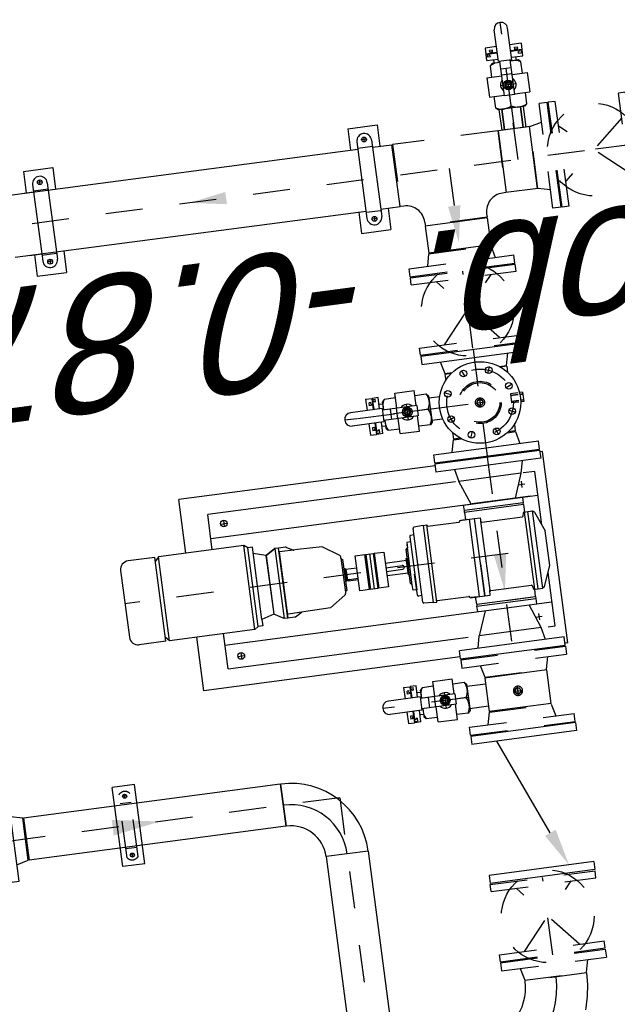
# Model space of a CAD drawing. Header units: metres. Extents: x 118052 to 118564, y 454784 to 455719.
# Tile 127 of 160: x 118518.37 to 118519.98, y 455275.05 to 455277.69. Entities that reach past the tile are written whole.
import ezdxf

# ---------------------------------------------------------------- set-up
doc = ezdxf.new("R2010")
doc.units = ezdxf.units.M
doc.header["$LTSCALE"] = 0.5
doc.linetypes.add('CENTER', pattern=[2, 1.25, -0.25, 0.25, -0.25])
doc.linetypes.add('HIDDEN', pattern=[0.375, 0.25, -0.125])
for name, color, linetype in [('0H', 6, 'CENTER'), ('0Hid', 6, 'HIDDEN'), ('0Hu1', 6, 'Continuous'), ('0Symbol', 6, 'Continuous'), ('Koningsstal VIEUWPORT', 254, 'Continuous'), ('ME_N_D_EB00----hollandia~-_-----', 135, 'Continuous'), ('ZU_N_-_AL999---LL_pvc250_zgr34__18_^200~N_-----', 7, 'Continuous')]:
    doc.layers.add(name, color=color, linetype=linetype)
doc.styles.add('tcb_isocp', font='tcb_isocp.shx')

# ---------------------------------------------------------------- blocks, each defined once
blk = doc.blocks.new('Vof100')
for p, q in [((-57.15, 0), (57.15, 0)), ((57.15, 0), (65.5, -32)), ((-65.5, -32), (-57.15, 0)), ((-110, -32), (110, -32)), ((-110, -52), (-110, -32)), ((-110, -52), (110, -52)), ((110, -52), (110, -32))]:
    blk.add_line(p, q)
blk = doc.blocks.new('B100')
for p, q in [((-57.2, 0), (57.2, 0)), ((152.5, -95.3), (152.5, -209.6))]:
    blk.add_line(p, q)
for radius in [209.7, 95.4]:
    blk.add_arc((152.5, 0), radius, 180, 270)
at = {"color": 0, "linetype": 'ByBlock'}
blk.add_arc((152.5, 0), 152.5, 180, 270, dxfattribs=at)
blk = doc.blocks.new('LD150ba')
for p, q in [((0, 142.5), (0, -142.5)), ((0, 142.5), (19, 142.5)), ((19, 142.5), (19, -142.5)), ((191, 142.5), (191, -142.5)), ((191, 142.5), (210, 142.5)), ((210, 142.5), (210, -142.5)), ((19, -75), (191, 75)), ((19, 75), (191, -75)), ((0, -142.5), (19, -142.5)), ((191, -142.5), (210, -142.5))]:
    blk.add_line(p, q)
at = {"color": 0, "linetype": 'ByBlock'}
blk.add_line((0, 0), (210, 0), dxfattribs=at)
blk.add_circle((105, 0), 125)
blk = doc.blocks.new('S150')
for p, q in [((-227.15, 143), (-58.85, 143)), ((-227.15, 134.15), (-227.15, 143)), ((-58.85, 134.15), (-58.85, 143)), ((-286, -84.15), (-286, 84.15)), ((-286, 84.15), (-277.15, 84.15)), ((-8.85, 84.15), (0, 84.15)), ((0, -84.15), (0, 84.15)), ((-286, -84.15), (0, -84.15))]:
    blk.add_line(p, q)
at = {"color": 0, "linetype": 'ByBlock'}
blk.add_line((-143, 0), (-143, 143), dxfattribs=at)
for centre, start, end in [((-277.15, 134.15), 270, 0), ((-8.85, 134.15), 180, 270)]:
    blk.add_arc(centre, 50, start, end)
blk = doc.blocks.new('Vof150')
for p, q in [((-92, -33), (-84.15, 0)), ((-84.15, 0), (84.15, 0)), ((84.15, 0), (92, -33)), ((-142.5, -33), (142.5, -33)), ((-142.5, -55), (-142.5, -33)), ((142.5, -55), (142.5, -33)), ((-142.5, -55), (142.5, -55))]:
    blk.add_line(p, q)
blk = doc.blocks.new('sok-DN50va')
for p, q in [((-32.75, 0), (32.75, 0)), ((-32.75, 0), (-32.75, -56)), ((32.75, 0), (32.75, -56)), ((-32.75, -56), (32.75, -56))]:
    blk.add_line(p, q)
at = {"color": 0, "linetype": 'ByBlock'}
blk.add_line((0, -56), (0, 0), dxfattribs=at)
at = {"color": 0, "linetype": 'HIDDEN'}
for p, q in [((-26, 0), (-26, -56)), ((-25, 0), (-25, -56)), ((25, 0), (25, -56)), ((26, 0), (26, -56))]:
    blk.add_line(p, q, dxfattribs=at)
blk = doc.blocks.new('TK150')
for p, q in [((3, 142.5), (3, -142.5)), ((3, 142.5), (25, 142.5)), ((25, 142.5), (25, -142.5)), ((381, 142.5), (381, -142.5)), ((381, 142.5), (403, 142.5)), ((403, 142.5), (403, -142.5)), ((288.8, 36.3), (25, -74.3)), ((3, -142.5), (25, -142.5)), ((381, -142.5), (403, -142.5))]:
    blk.add_line(p, q)
blk.add_solid([(282.3, 51.7), (295.2, 21), (381, 75)])
blk = doc.blocks.new('A$C2A487C3A')
for p, q in [((0, -142.5), (0, 142.5)), ((0, 142.5), (22, 142.5)), ((22, 142.5), (22, -142.5)), ((508, 142.5), (508, -142.5)), ((530, 142.5), (508, 142.5)), ((530, -142.5), (530, 142.5)), ((55, 122), (55, 90.9)), ((200, 122), (55, 122)), ((120, -768), (120, 122)), ((164, 107.2), (217.8, 129.3)), ((312.2, 129.3), (217.8, 129.3)), ((366, 107.2), (312.2, 129.3)), ((475, 122), (330, 122)), ((410, -768), (410, 122)), ((475, 103.5), (475, 122)), ((22, 92), (55, 84.2)), ((55, 84.2), (120, 60)), ((55, 84.2), (55, -84.2)), ((120, 102), (120, -58)), ((120, -80), (120, 80)), ((120, 80), (135, 80)), ((135, 80), (135, -80)), ((140, 80), (135, 80)), ((140, 80), (160, 80.5)), ((140, 80), (140, -80)), ((370, 102.5), (160, 102.5)), ((160, 89.5), (160, 102.5)), ((370, 89.5), (160, 89.5)), ((160, 79.1), (160, 89.5)), ((370, 89.5), (370, 102.5)), ((370, 79.1), (370, 89.5)), ((390, 80), (370, 80.5)), ((390, -80), (390, 80)), ((390, 80), (395, 80)), ((395, -80), (395, 80)), ((395, 80), (410, 80)), ((475, 84.2), (410, 60)), ((508, 92), (475, 84.2)), ((475, 84.2), (475, -84.2)), ((160, 79.5), (370, 79.5)), ((170.5, 74.9), (161.5, 77.1)), ((172, -37.7), (172, 72.9)), ((358, -37.7), (358, 72.9)), ((359.5, 74.9), (368.5, 77.1)), ((390, 0), (390, 66.8)), ((160, -40.5), (172, -40.5)), ((160, -55.5), (160, -40.5)), ((169, -40.5), (358, -40.5)), ((370, -40.5), (358, -40.5)), ((370, -55.5), (370, -40.5)), ((120, -60), (55, -84.2)), ((370, -55.5), (160, -55.5)), ((160, -95.5), (160, -55.5)), ((160, -70.5), (370, -70.5)), ((160, -75.5), (160, -92.5)), ((283.1, -55.5), (370, -55.5)), ((370, -95.5), (370, -55.5)), ((370, -75.5), (370, -92.5)), ((410, -60), (475, -84.2)), ((22, -92), (55, -84.2)), ((55, -93.5), (55, -768)), ((135, -80), (120, -80)), ((140, -80), (135, -80)), ((140, -80), (160, -80.5)), ((161, -95.5), (160, -95.5)), ((164, -184.5), (164, -98.5)), ((366, -184.5), (366, -98.5)), ((369, -95.5), (370, -95.5)), ((390, -80), (370, -80.5)), ((390, -80), (395, -80)), ((410, -80), (395, -80)), ((508, -92), (475, -84.2)), ((475, -768), (475, -114.3)), ((0, -142.5), (22, -142.5)), ((530, -142.5), (508, -142.5)), ((160, -185.5), (164, -184.5)), ((370, -185.5), (160, -185.5)), ((160, -195.5), (160, -185.5)), ((370, -185.5), (366, -184.5)), ((370, -195.5), (370, -185.5)), ((160, -195.5), (370, -195.5)), ((160, -195.5), (161.8, -220.7)), ((370, -195.5), (368.2, -220.7)), ((365.2, -223.5), (164.8, -223.5)), ((182.5, -223.5), (182.5, -232.5)), ((185.5, -235.5), (330, -235.5)), ((200, -235.5), (200, -245.5)), ((344.5, -235.5), (287.5, -235.5)), ((330, -235.5), (330, -245.5)), ((347.5, -223.5), (347.5, -232.5)), ((200, -245.5), (215, -245.5)), ((209, -245.5), (206, -245.5)), ((215, -245.5), (219, -249.5)), ((219, -249.5), (215, -245.5)), ((315, -245.5), (215, -245.5)), ((311, -249.5), (219, -249.5)), ((242.5, -252.5), (242.5, -249.5)), ((242.5, -249.5), (265, -249.5)), ((287.5, -252.5), (242.5, -252.5)), ((247.5, -310), (247.5, -252.5)), ((260, -310), (260, -265.5)), ((270, -310), (270, -265.5)), ((282.5, -252.5), (282.5, -310)), ((287.5, -249.5), (287.5, -252.5)), ((315, -245.5), (311, -249.5)), ((330, -245.5), (315, -245.5)), ((217.5, -310), (312.5, -310)), ((217.5, -336), (217.5, -310)), ((312.5, -310), (312.5, -336)), ((217.5, -336), (312.5, -336)), ((217.5, -359), (217.5, -339)), ((217.5, -339), (312.5, -339)), ((312.5, -339), (312.5, -359)), ((217.5, -349), (312.5, -349)), ((217.5, -359), (312.5, -359)), ((217.5, -388), (217.5, -362)), ((312.5, -362), (217.5, -362)), ((312.5, -362), (312.5, -380)), ((312.5, -388), (217.5, -388)), ((250, -419), (250, -388)), ((279.5, -388), (279.5, -412)), ((283, -388), (283, -416)), ((312.5, -380), (312.5, -388)), ((222.5, -423), (307.5, -423)), ((247.5, -423), (247.5, -419)), ((247.5, -419), (250, -419)), ((280, -416.5), (250, -416.5)), ((280, -419), (250, -419)), ((283, -416), (280, -416)), ((280, -416), (280, -419)), ((280, -419), (282.5, -419)), ((282.5, -419), (282.5, -423)), ((211, -429.2), (181.9, -472.8)), ((218.5, -427), (215.2, -427)), ((218.5, -427), (311.5, -427)), ((311.5, -427), (314.8, -427)), ((319, -429.2), (348.1, -472.8)), ((181.9, -472.8), (180.7, -539.8)), ((348.1, -472.8), (349.3, -539.8)), ((170.7, -568.8), (179.9, -552.9)), ((180.5, -551.8), (180, -581.5)), ((180.7, -539.8), (180.5, -551.8)), ((349.3, -539.8), (349.5, -551.8)), ((349.5, -551.8), (350, -581.5)), ((359.3, -568.8), (350.1, -552.9)), ((170, -571.3), (170, -590.5)), ((180, -581.5), (180, -590)), ((350, -581.5), (350, -590)), ((360, -571.3), (360, -590.5)), ((360, -590.5), (170, -590.5)), ((170, -590.5), (170, -600)), ((170, -600), (360, -600)), ((170, -600), (185, -626)), ((170, -600), (185, -626)), ((185, -626), (170, -600)), ((180, -590), (360, -590)), ((180, -590.5), (360, -590.5)), ((360, -600), (345, -626)), ((360, -600), (345, -626)), ((360, -590.5), (360, -600)), ((185, -626.5), (175, -660)), ((185, -626), (345, -626)), ((185, -626), (345, -626)), ((185, -626.5), (185, -626)), ((185, -626.5), (345, -626.5)), ((185, -626.5), (345, -626.5)), ((185, -626.5), (185, -626.5)), ((345, -626.5), (345, -626)), ((345, -626.5), (345, -626.5)), ((345, -626.5), (355, -660)), ((158, -660), (158, -672)), ((355, -660), (158, -660)), ((355, -660), (372, -660)), ((372, -660), (372, -672)), ((158, -672), (151, -682)), ((379, -682), (151, -682)), ((151, -682), (151, -914.7)), ((372, -672), (158, -672)), ((372, -672), (379, -682)), ((379, -682), (379, -914.7)), ((151, -768), (55, -768)), ((475, -768), (379, -768)), ((151, -914.7), (162.4, -924.7)), ((379, -914.7), (151, -914.7)), ((151, -924.7), (151, -997.3)), ((379, -924.7), (151, -924.7)), ((379, -914.7), (367.6, -924.7)), ((379, -924.7), (379, -997.3)), ((174.4, -1020.7), (355.6, -1020.7))]:
    blk.add_line(p, q)
blk.add_lwpolyline([(279.5, -412), (279.5, -412.1), (279.5, -412.3), (279.5, -412.4), (279.5, -412.6), (279.5, -412.7), (279.5, -412.8), (279.5, -413), (279.5, -413.1), (279.5, -413.2), (279.5, -413.4), (279.5, -413.5), (279.5, -413.6), (279.5, -413.8), (279.5, -413.9), (279.5, -414), (279.5, -414.1), (279.5, -414.2), (279.6, -414.4), (279.6, -414.5), (279.6, -414.6), (279.6, -414.7), (279.6, -414.8), (279.6, -414.9), (279.6, -415), (279.7, -415.1), (279.7, -415.2), (279.7, -415.2), (279.7, -415.3), (279.7, -415.4), (279.7, -415.5), (279.7, -415.5), (279.8, -415.6), (279.8, -415.7), (279.8, -415.7), (279.8, -415.8), (279.8, -415.8), (279.9, -415.8), (279.9, -415.9), (279.9, -415.9), (279.9, -415.9), (279.9, -416), (279.9, -416), (280, -416), (280, -416), (280, -416)])
for centre in [(85, -728), (445, -728)]:
    blk.add_circle(centre, 9)
for centre, radius, start, end in [((165, 104.3), 3, 108.6418, 180), ((365, 104.3), 3, 360, 71.3582), ((160, 104.5), 2, 270, 360), ((370, 104.5), 2, 180, 270), ((162, 79.1), 2, 180, 255.9638), ((170, 72.9), 2, 360, 75.9637), ((360, 72.9), 2, 104.0363, 180), ((368, 79.1), 2, 284.0362, 360), ((169, -37.5), 3, 270, 360), ((361, -37.5), 3, 180, 270), ((161, -98.5), 3, 360, 90), ((369, -98.5), 3, 90, 180), ((164.8, -220.5), 3, 184.0856, 270), ((185.5, -232.5), 3, 180, 270), ((344.5, -232.5), 3, 270, 360), ((365.2, -220.5), 3, 270, 355.9144), ((265, -265.5), 5, 360, 180), ((218.5, -423), 4, 270, 0), ((311.5, -423), 4, 180, 270), ((215.2, -432), 5, 90, 146.2268), ((314.8, -432), 5, 33.7732, 90), ((175.5, -550.4), 5, 330, 359), ((354.5, -550.4), 5, 181, 210), ((175, -571.3), 5, 150, 180), ((355, -571.3), 5, 0, 30), ((174.4, -997.3), 23.4, 180, 270), ((355.6, -997.3), 23.4, 270, 0)]:
    blk.add_arc(centre, radius, start, end)
at = {"layer": '0H'}
for p, q in [((76, 82), (94, 82)), ((85, 73), (85, 91)), ((436, 82), (454, 82)), ((445, 73), (445, 91)), ((76, -728), (94, -728)), ((85, -737), (85, -719)), ((436, -728), (454, -728)), ((445, -737), (445, -719))]:
    blk.add_line(p, q, dxfattribs=at)
at = {"layer": '0H', "color": 1, "linetype": 'CENTER'}
for p, q in [((265, 22), (265, -1020.7)), ((0, 0), (530, 0))]:
    blk.add_line(p, q, dxfattribs=at)
blk = doc.blocks.new('sok-DN15ba')
at = {"color": 0, "linetype": 'ByBlock'}
for p, q in [((12.5, 0), (-12.5, 0)), ((0, -12.5), (0, 12.5))]:
    blk.add_line(p, q, dxfattribs=at)
for radius in [12.5, 7.5]:
    blk.add_circle((0, 0), radius)
blk.add_arc((0, 0), 8.5, 180, 90)
blk = doc.blocks.new('B150')
for p, q in [((-84.1, 0), (84.2, 0)), ((228.5, -144.3), (228.5, -312.6))]:
    blk.add_line(p, q)
for radius in [312.6, 144.3]:
    blk.add_arc((228.5, 0), radius, 180, 270)
at = {"color": 0, "linetype": 'ByBlock'}
blk.add_arc((228.5, 0), 228.5, 180, 270, dxfattribs=at)
blk = doc.blocks.new('KK_DN50ba')
for p, q in [((25.6, 55.1), (-26.4, 55.1)), ((-26.4, 55.1), (-26.4, 14)), ((25.6, 55.1), (25.6, 14)), ((-63.4, 35.6), (-57.8, 42)), ((-63.4, -35.6), (-63.4, 35.6)), ((-57.8, 42), (-26.4, 42)), ((-26.4, 42), (-26.4, 14)), ((25.6, 48.4), (25.6, 14)), ((57.1, 42), (25.6, 42)), ((62.6, 35.6), (57.1, 42)), ((62.6, 14), (62.6, 35.6)), ((-57.8, 0), (-28.4, 0)), ((-28.4, 14), (65.4, 14)), ((-28.4, -14), (-28.4, 14)), ((27.7, -14), (27.7, 14)), ((44.3, -14), (44.3, 14)), ((65.4, 18.2), (151.4, 18.2)), ((65.4, -18.2), (65.4, 18.2)), ((-28.4, -14), (65.4, -14)), ((-26.4, -14), (-26.4, -42)), ((-26.4, -14), (-26.4, -55.1)), ((25.6, -14), (25.6, -48.4)), ((25.6, -14), (25.6, -55.1)), ((62.6, -35.6), (62.6, -14)), ((65.4, -18.2), (151.4, -18.2)), ((-57.8, -42), (-63.4, -35.6)), ((-26.4, -42), (-57.8, -42)), ((25.6, -42), (57.1, -42)), ((57.1, -42), (62.6, -35.6)), ((25.6, -55.1), (-26.4, -55.1))]:
    blk.add_line(p, q)
blk.add_lwpolyline([(-5.6, 9.1), (-10.9, 0), (-5.6, -9.1), (4.9, -9.1), (10.1, 0), (4.9, 9.1)], close=True)
for radius in [13.1, 8.27, 6.13]:
    blk.add_circle((-0.4, 0), radius)
for centre, radius, start, end in [((-21, 21), 42.3, 150.2533, 209.7467), ((20.3, 21), 42.3, 350.4908, 29.7467), ((-21, -21), 42.3, 150.2533, 209.7467), ((-0.4, 0), 21, 41.8103, 138.1897), ((-0.4, 0), 7, 168.4465, 99.6448), ((151.4, 0), 18.2, 270, 90), ((-0.4, 0), 21, 221.8103, 318.1897), ((20.3, -21), 42.3, 330.2533, 9.5092)]:
    blk.add_arc(centre, radius, start, end)
at = {"layer": '0H'}
for p, q in [((-0.4, -21), (-0.4, 21)), ((-63.4, 0), (169.6, 0))]:
    blk.add_line(p, q, dxfattribs=at)
blk = doc.blocks.new('slibverwerkingsgebouw')
for p, q in [((5822.1, 2074.8), (6037.1, 2074.9)), ((5822.1, 2014.8), (5822.1, 2074.8)), ((6037.1, 2014.9), (6037.1, 2074.9)), ((7488.9, 2096.6), (7430.5, 2096.5)), ((7430.5, 2096.5), (7430.6, 2016.5)), ((7677.1, 2076.7), (7469.1, 2076.6)), ((7485.6, 2076.6), (7485.6, 2036.6)), ((7715.5, 2096.7), (7657.2, 2096.7)), ((7660.5, 2076.7), (7660.6, 2036.7)), ((7715.5, 2096.7), (7715.6, 2016.7)), ((7471.6, 2056.6), (7458.6, 2056.5)), ((7465.1, 2050.1), (7465.1, 2063.1)), ((7674.6, 2056.7), (7687.6, 2056.7)), ((7681.1, 2050.2), (7681.1, 2063.2)), ((7677.1, 2036.7), (7469.1, 2036.6)), ((5822.1, 2014.8), (6037.1, 2014.9)), ((7488.9, 2016.6), (7430.6, 2016.5)), ((7715.6, 2016.7), (7657.2, 2016.7)), ((7489.5, 1214.1), (7431.1, 1214.1)), ((7431.1, 1214.1), (7431.2, 1134.1)), ((7716.1, 1214.3), (7657.8, 1214.2)), ((7716.1, 1214.3), (7716.2, 1134.3)), ((7472.2, 1174.1), (7459.2, 1174.1)), ((7465.7, 1167.6), (7465.7, 1180.6)), ((7677.7, 1194.3), (7469.7, 1194.1)), ((7486.2, 1194.1), (7486.2, 1154.1)), ((7661.1, 1194.2), (7661.2, 1154.2)), ((7675.2, 1174.2), (7688.2, 1174.3)), ((7681.7, 1167.8), (7681.7, 1180.8)), ((7677.7, 1154.3), (7469.7, 1154.1)), ((7489.5, 1134.1), (7431.2, 1134.1)), ((7716.2, 1134.3), (7657.8, 1134.2))]:
    blk.add_line(p, q)
at = {"color": 0, "linetype": 'ByBlock'}
for p, q in [((5844.1, 2044.8), (5855.1, 2044.8)), ((5849.6, 2039.3), (5849.6, 2050.3)), ((6004.1, 2044.9), (6015.1, 2044.9)), ((6009.6, 2039.4), (6009.6, 2050.4))]:
    blk.add_line(p, q, dxfattribs=at)
for centre, radius in [((5849.6, 2044.8), 5.5), ((6009.6, 2044.9), 5.5), ((7465.1, 2056.6), 6.5), ((7681.1, 2056.7), 6.5), ((7465.7, 1174.1), 6.5), ((7681.7, 1174.3), 6.5)]:
    blk.add_circle(centre, radius)
for centre, start, end in [((7469.1, 2056.6), 90.0391, 270.0391), ((7677.1, 2056.7), 270.0391, 90.0391), ((7469.7, 1174.1), 90.0391, 270.0391), ((7677.7, 1174.3), 270.0391, 90.0391)]:
    blk.add_arc(centre, 20, start, end)
at = {"layer": '0H'}
for p, q in [((5930, 1470), (5929, 2884.9)), ((7574.6, -213.6), (7572.6, 2706.7)), ((5930, 1470), (499, 1466.3)), ((6937.6, 1289.4), (6937.8, 956.2)), ((6906.8, 1031), (6899.5, 1048.6)), ((6968.8, 1031.1), (6976, 1048.6)), ((6863, 987.2), (6845.4, 994.4)), ((7012.6, 987.3), (7030.2, 994.6)), ((7082.3, 956.3), (6792.3, 956.1)), ((6863, 925.2), (6845.5, 917.9)), ((7012.7, 925.3), (7030.2, 918)), ((6906.9, 881.4), (6899.6, 863.8)), ((6968.9, 881.4), (6976.1, 863.9)), ((7573.9, 769.1), (7821.5, 769.3))]:
    blk.add_line(p, q, dxfattribs=at)
blk.add_circle((6937.8, 956.2), 90, dxfattribs=at)
at = {"layer": '0Hid'}
for p, q in [((5843.9, 2059.8), (6015.3, 2059.9)), ((5868.3, 2029.8), (5868.3, 2059.8)), ((5990.9, 2029.9), (5990.9, 2059.9)), ((5844, 2029.8), (6015.3, 2029.9)), ((6950.4, 872.1), (6925.4, 872.1)), ((6925.4, 852), (6925.4, 872.1)), ((6929.4, 872.1), (6929.4, 851.6)), ((6930.4, 872.1), (6930.4, 851.5)), ((6945.4, 872.1), (6945.4, 851.5)), ((6946.4, 872.1), (6946.4, 851.6)), ((6950.4, 852), (6950.4, 872.1)), ((6929.4, 846.6), (6929.4, 839.1)), ((6930.4, 846.5), (6930.4, 839.1)), ((6945.4, 846.5), (6945.4, 839.1)), ((6946.4, 846.6), (6946.4, 839.1))]:
    blk.add_line(p, q, dxfattribs=at)
for radius in [57.1, 53.5]:
    blk.add_circle((6937.8, 956.2), radius, dxfattribs=at)
for centre, start, end in [((5855.6, 2044.8), 127.9027, 232.1754), ((6003.6, 2044.9), 307.9027, 52.1754)]:
    blk.add_arc(centre, 19, start, end, dxfattribs=at)
at = {"layer": '0Hu1'}
for p, q in [((5986.6, 2323.1), (5872.3, 2323)), ((5872.7, 1624.5), (5872.3, 2323)), ((5987, 1624.6), (5986.6, 2323.1)), ((7488.9, 2148.6), (7489.5, 1194.1)), ((7657.2, 2148.7), (7657.8, 1194.2)), ((7488.9, 2108.6), (7488.9, 2076.6)), ((7657.2, 2108.7), (7657.2, 2076.7)), ((6263.7, 1795.8), (6409.7, 1795.9)), ((6264.2, 1098.3), (6263.7, 1795.8)), ((6637.7, 1796), (6783.7, 1796.1)), ((6784.2, 1098.6), (6783.7, 1796.1)), ((5987, 1624.6), (5872.7, 1624.5)), ((5777.4, 1527.1), (3984, 1525.9)), ((5777.5, 1412.8), (3984, 1411.6)), ((6104.3, 1260.5), (6104.4, 1244)), ((6135.2, 1260.5), (6104.3, 1260.5)), ((6123.2, 1252.5), (6115.4, 1252.5)), ((6115.4, 1247.5), (6115.4, 1252.5)), ((6123.2, 1242.5), (6123.2, 1252.5)), ((6202.4, 1260.6), (6171.6, 1260.5)), ((6183.5, 1252.6), (6191.4, 1252.6)), ((6183.5, 1242.6), (6183.5, 1252.6)), ((6191.4, 1247.6), (6191.4, 1252.6)), ((6202.4, 1260.6), (6202.4, 1244.1)), ((6919.4, 1261.1), (6888.6, 1261)), ((6888.6, 1261), (6888.6, 1244.5)), ((6907.5, 1253.1), (6899.6, 1253.1)), ((6899.6, 1248.1), (6899.6, 1253.1)), ((6904.6, 1248.1), (6899.6, 1248.1)), ((6904.6, 1243.1), (6904.6, 1248.1)), ((6907.5, 1243.1), (6907.5, 1253.1)), ((6986.6, 1261.1), (6955.8, 1261.1)), ((6967.8, 1253.1), (6975.6, 1253.1)), ((6967.8, 1243.1), (6967.8, 1253.1)), ((6970.6, 1248.1), (6975.6, 1248.1)), ((6970.6, 1243.1), (6970.6, 1248.1)), ((6975.6, 1248.1), (6975.6, 1253.1)), ((6986.6, 1261.1), (6986.6, 1244.6)), ((6135.2, 1244), (6104.4, 1244)), ((6135.2, 1242.6), (6104.4, 1242.5)), ((6104.4, 1226.5), (6104.4, 1242.5)), ((6104.4, 1226.5), (6135.2, 1226.6)), ((6107.8, 1244), (6107.8, 1234.8)), ((6115.3, 1234.8), (6107.8, 1234.8)), ((6112.8, 1239), (6112.8, 1244)), ((6115.3, 1239), (6112.8, 1239)), ((6115.3, 1234.8), (6115.3, 1239)), ((6120.4, 1247.5), (6115.4, 1247.5)), ((6120.4, 1242.5), (6120.4, 1247.5)), ((6123.2, 1216.9), (6123.2, 1226.5)), ((6202.4, 1244.1), (6171.6, 1244)), ((6202.4, 1242.6), (6171.6, 1242.6)), ((6171.6, 1226.6), (6202.4, 1226.6)), ((6183.5, 1217), (6183.5, 1226.6)), ((6186.4, 1247.6), (6191.4, 1247.6)), ((6186.4, 1242.6), (6186.4, 1247.6)), ((6191.4, 1239), (6193.9, 1239)), ((6191.4, 1234.9), (6191.4, 1239)), ((6191.4, 1234.9), (6199, 1234.9)), ((6193.9, 1239), (6193.9, 1244)), ((6199, 1244.1), (6199, 1234.9)), ((6202.4, 1226.6), (6202.4, 1242.6)), ((6919.4, 1244.5), (6888.6, 1244.5)), ((6919.4, 1243.1), (6888.6, 1243.1)), ((6888.6, 1227.1), (6888.6, 1243.1)), ((6888.6, 1227.1), (6919.4, 1227.1)), ((6892, 1244.5), (6892, 1235.4)), ((6899.6, 1235.4), (6892, 1235.4)), ((6897.1, 1239.5), (6897.1, 1244.5)), ((6899.6, 1239.5), (6897.1, 1239.5)), ((6899.6, 1235.4), (6899.6, 1239.5)), ((6907.5, 1217.5), (6907.5, 1227.1)), ((6986.6, 1244.6), (6955.8, 1244.6)), ((6986.6, 1243.1), (6955.8, 1243.1)), ((6955.8, 1227.1), (6986.6, 1227.1)), ((6967.8, 1217.5), (6967.8, 1227.1)), ((6975.7, 1239.6), (6978.2, 1239.6)), ((6975.7, 1235.4), (6975.7, 1239.6)), ((6975.7, 1235.4), (6983.2, 1235.4)), ((6978.2, 1239.6), (6978.2, 1244.6)), ((6983.2, 1244.6), (6983.2, 1235.4)), ((6986.6, 1227.1), (6986.6, 1243.1)), ((7489.5, 1154.1), (7489.6, 1101.6)), ((7657.8, 1154.2), (7657.9, 1101.7)), ((6123.3, 1090.9), (6123.4, 1039.8)), ((6183.6, 1091), (6183.7, 1039.9)), ((6792.2, 1098.6), (6792.4, 813.6)), ((6792.2, 1098.6), (6814.2, 1098.6)), ((6814.2, 1098.6), (6814.4, 813.6)), ((6907.6, 1091.5), (6907.6, 1062)), ((6967.9, 1091.5), (6967.9, 1062)), ((7060.2, 1098.8), (7060.4, 813.8)), ((7082.2, 1098.8), (7060.2, 1098.8)), ((7082.2, 1098.8), (7082.4, 813.8)), ((7489.6, 1101.6), (7657.9, 1101.7)), ((6199.3, 1039.9), (6107.8, 1039.8)), ((6107.9, 871.5), (6107.8, 1039.8)), ((6199.4, 871.6), (6199.3, 1039.9)), ((6199.4, 871.6), (6199.3, 1039.9)), ((6814.3, 1048.1), (6847.3, 1040.3)), ((6847.3, 1040.3), (6847.3, 1018.7)), ((6849.3, 1021.5), (6849.3, 1040.3)), ((6866.9, 1040.3), (6849.3, 1040.3)), ((7025.3, 1040.4), (7008.6, 1040.4)), ((7025.3, 1023), (7025.3, 1040.4)), ((7060.3, 1048.3), (7027.3, 1040.4)), ((7027.3, 1040.4), (7027.3, 1020.2)), ((7428.8, 1040.7), (7355.3, 1040.7)), ((7355.4, 872.4), (7355.3, 1040.7)), ((7428.9, 872.4), (7428.8, 1040.7)), ((6847.4, 893.6), (6847.4, 872)), ((6849.4, 872), (6849.4, 890.8)), ((7025.4, 872.1), (7025.4, 889.6)), ((7027.4, 892.3), (7027.4, 872.1)), ((6107.9, 871.5), (6199.4, 871.6)), ((6107.9, 871.5), (6199.4, 871.6)), ((6847.4, 872), (6814.4, 864.1)), ((6867, 872), (6849.4, 872)), ((7025.4, 872.1), (7008.7, 872.1)), ((7027.4, 872.1), (7060.4, 864.3)), ((7428.9, 872.4), (7355.4, 872.4)), ((6925.4, 839.1), (6925.4, 846.9)), ((6950.4, 839.1), (6925.4, 839.1)), ((6950.4, 839.1), (6950.4, 847)), ((6264.4, 805.8), (6264.4, 813.3)), ((6264.4, 805.8), (6784.4, 806.1)), ((6784.4, 806.1), (6784.4, 813.6)), ((6792.4, 813.6), (6814.4, 813.6)), ((7082.4, 813.8), (7060.4, 813.8)), ((7489.8, 726.1), (7489.8, 813.6)), ((7489.8, 811.6), (7658.1, 811.7)), ((7658.1, 726.2), (7658.1, 811.7)), ((7840.1, 799.4), (7849.7, 799.4)), ((7849.7, 818.3), (7849.7, 787.5)), ((7849.7, 818.3), (7865.7, 818.3)), ((7867.1, 814.9), (7858, 814.9)), ((7858, 807.3), (7858, 814.9)), ((7858, 807.3), (7862.2, 807.3)), ((7862.2, 807.3), (7862.1, 809.8)), ((7862.1, 809.8), (7867.1, 809.8)), ((7865.7, 787.5), (7865.7, 818.3)), ((7865.7, 802.3), (7870.7, 802.3)), ((7865.7, 799.4), (7875.7, 799.4)), ((7883.7, 818.3), (7867.1, 818.3)), ((7867.2, 787.5), (7867.1, 818.3)), ((7870.7, 807.3), (7875.7, 807.3)), ((7870.7, 802.3), (7870.7, 807.3)), ((7875.7, 799.4), (7875.7, 807.3)), ((7883.7, 787.5), (7883.7, 818.3)), ((7849.7, 751.1), (7849.8, 720.3)), ((7865.8, 720.3), (7865.7, 751.1)), ((7867.2, 720.3), (7867.2, 751.1)), ((7883.7, 720.3), (7883.7, 751.1)), ((7658.1, 728.2), (7489.8, 728.1)), ((7840.1, 739.1), (7849.7, 739.1)), ((7849.8, 720.3), (7865.8, 720.3)), ((7858.1, 731.2), (7858.1, 723.7)), ((7858.1, 731.2), (7862.2, 731.2)), ((7867.2, 723.7), (7858.1, 723.7)), ((7862.2, 731.2), (7862.2, 728.7)), ((7862.2, 728.7), (7867.2, 728.8)), ((7865.7, 739.1), (7875.7, 739.1)), ((7865.7, 736.3), (7870.7, 736.3)), ((7883.7, 720.3), (7867.2, 720.3)), ((7870.7, 736.3), (7870.7, 731.3)), ((7870.7, 731.3), (7875.7, 731.3)), ((7875.7, 739.1), (7875.7, 731.3))]:
    blk.add_line(p, q, dxfattribs=at)
for centre, radius in [((6937.8, 956.2), 110), ((6903.3, 1039.4), 9), ((6972.2, 1039.4), 9), ((6854.6, 990.6), 9), ((7020.9, 990.7), 9), ((6854.7, 921.7), 9), ((7021, 921.8), 9), ((6903.4, 873.1), 9), ((6972.3, 873.1), 9)]:
    blk.add_circle(centre, radius, dxfattribs=at)
blk.add_solid([(6524.3, 939.3), (6424.3, 955.9), (6524.3, 972.6)], dxfattribs=at)
at = {"layer": '0Symbol'}
for points in [[(5950.9, 2087.9), (5929.7, 1959.9), (5908.2, 2087.9)], [(7556.7, 1563.6), (7573.3, 1663.7), (7590.1, 1563.7)], [(7472.6, 939.9), (7372.6, 956.5), (7472.6, 973.3)]]:
    blk.add_solid(points, dxfattribs=at)
at = {"layer": '0H', "color": 1, "linetype": 'CENTER', "xscale": -1}
for name, p, rotation in [('B150', (5375.3, 955.2), 270.0390618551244), ('Vof150', (5377.3, 955.2), 90.03906185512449), ('Vof150', (6201.3, 955.7), 90.03906185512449)]:
    blk.add_blockref(name, p, dxfattribs=dict(at, rotation=rotation))
at = {"layer": '0H', "color": 1, "linetype": 'CENTER'}
for name, p, rotation in [('LD150ba', (5435.3, 955.2), 0.03906527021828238), ('Vof150', (6106.3, 955.7), 270.0390618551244), ('LD150ba', (7085.3, 956.3), 0.03906527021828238), ('Vof150', (7353.3, 956.5), 270.0390618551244), ('S150', (7573.7, 1099.7), 90.03906185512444), ('sok-DN50va', (7658.1, 769.2), 90.03906185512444), ('Vof150', (7574, 726.2), 0.03906527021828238), ('LD150ba', (7574.2, 458.2), 90.03906185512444)]:
    blk.add_blockref(name, p, dxfattribs=dict(at, rotation=rotation))
at = {"layer": '0Hid', "color": 1, "linetype": 'CENTER', "xscale": -1, "rotation": 270.0390618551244}
blk.add_blockref('sok-DN15ba', (6153.6, 955.7), dxfattribs=at)
at = {"layer": '0Hid', "color": 1, "linetype": 'CENTER', "rotation": 90.03906185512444}
blk.add_blockref('sok-DN15ba', (6937.8, 956.2), dxfattribs=at)
at = {"layer": '0Hu1', "xscale": -1, "rotation": 180.0390652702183}
blk.add_blockref('Vof100', (5929.4, 2325.1), dxfattribs=at)
at = {"layer": '0Hu1'}
for name, p, rotation in [('A$C2A487C3A', (6789.3, 956.1), 180.0390652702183), ('B100', (5777.5, 1469.9), 90.03906185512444), ('KK_DN50ba', (6153.4, 1154.3), 90.03906185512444), ('KK_DN50ba', (6937.7, 1154.8), 90.03906185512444), ('KK_DN50ba', (7777.5, 769.2), 0.03906527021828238)]:
    blk.add_blockref(name, p, dxfattribs=dict(at, rotation=rotation))
at = {"layer": '0Hu1', "color": 1, "linetype": 'CENTER', "rotation": 180.0390652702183}
blk.add_blockref('TK150', (6051.3, 955.6), dxfattribs=at)
blk = doc.blocks.new('Leidingen')
at = {"layer": 'ME_N_D_EB00----hollandia~-_-----'}
blk.add_blockref('slibverwerkingsgebouw', (-207895.7, -6715.7), dxfattribs=at)
at = {"layer": 'ZU_N_-_AL999---LL_pvc250_zgr34__18_^200~N_-----', "style": 'tcb_isocp', "oblique": 20.0002}
blk.add_text('bob. -0.870', height=360, rotation=90.0931, dxfattribs=at).set_placement((-200484.5, -6601.2))

msp = doc.modelspace()

# ---------------------------------------------------------------- block references
at = {"layer": 'Koningsstal VIEUWPORT', "color": 6, "xscale": 0.0009975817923, "yscale": 0.0009975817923, "zscale": 0.0009975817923, "rotation": 97.46987594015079}
msp.add_blockref('Leidingen', (118487.852, 455474.6886), dxfattribs=at)

doc.saveas('drawing.dxf')
